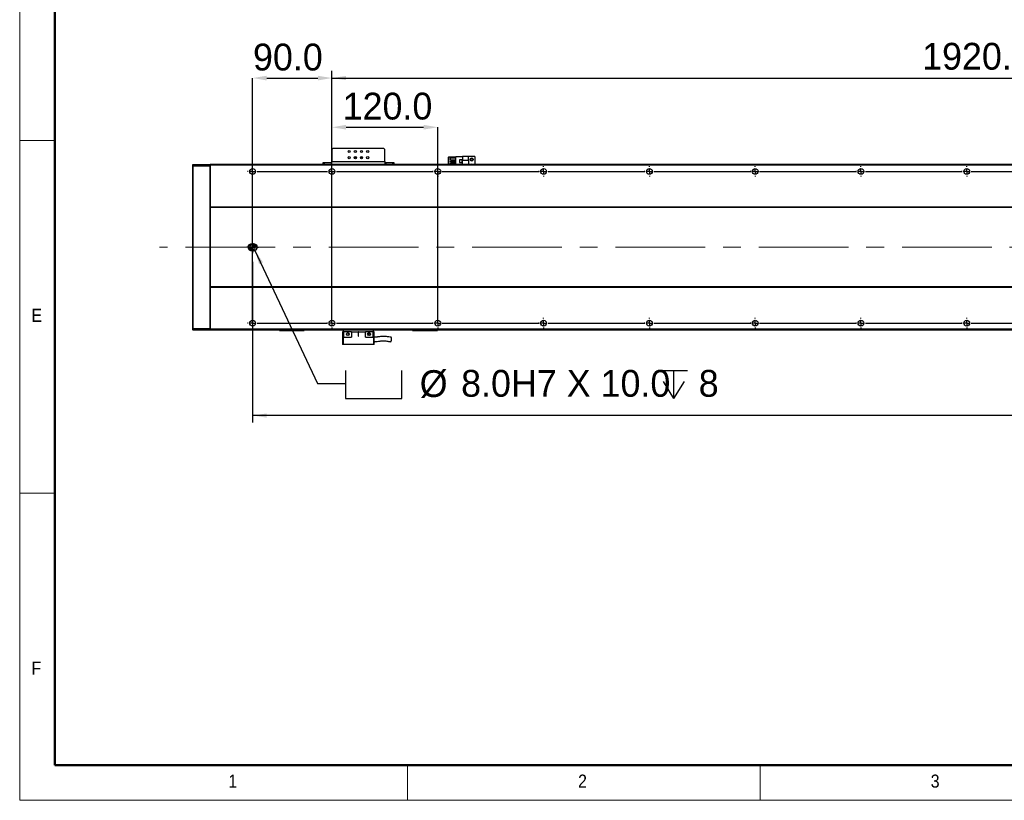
# Model space of a CAD drawing. Header units: millimetres. Extents: x 40 to 3320, y 40 to 2336.
# Tile 1 of 11: x 40 to 1157, y 40 to 925. Entities that reach past the tile are written whole.
import ezdxf

# ---------------------------------------------------------------- set-up
doc = ezdxf.new("R2010")
doc.units = ezdxf.units.MM
doc.header["$LTSCALE"] = 8
doc.header["$PDSIZE"] = -1
doc.linetypes.add('CENTERX2', pattern=[20.32, 12.7, -2.54, 2.54, -2.54])
doc.layers.add('DIMNS', color=7, linetype='Continuous')
doc.styles.add('SLDTEXTSTYLE0', font='Gothic.ttf', dxfattribs={"width": 0.913})
doc.styles.add('SLDTEXTSTYLE7', font='txt')
doc.styles.add('SLDTEXTSTYLE8', font='txt', dxfattribs={"bigfont": 'bigfont'})
doc.dimstyles.new('SLDDIMSTYLE0', dxfattribs={"dimtxt": 30.4, "dimasz": 16, "dimexe": 0, "dimexo": 0.0625, "dimgap": 7.6, "dimtad": 2, "dimdec": 1, "dimrnd": 1e-09, "dimzin": 4, "dimdsep": 46, "dimtxsty": 'SLDTEXTSTYLE7', "dimsah": 1, "dimcen": 0.09, "dimadec": 0, "dimazin": 1, "dimtfac": 1, "dimtdec": 1, "dimtmove": 0, "dimatfit": 0, "dimfxl": 0, "dimfrac": 2, "dimtolj": 1, "dimtzin": 12, "dimarcsym": 0})
doc.dimstyles.new('SLDDIMSTYLE1', dxfattribs={"dimtxt": 30.4, "dimasz": 16, "dimexe": 0, "dimexo": 0.0625, "dimgap": 7.6, "dimtad": 2, "dimdec": 1, "dimrnd": 1e-09, "dimzin": 4, "dimdsep": 46, "dimtxsty": 'SLDTEXTSTYLE7', "dimsah": 1, "dimcen": 0.09, "dimadec": 0, "dimazin": 1, "dimtfac": 1, "dimtdec": 1, "dimtofl": 0, "dimtmove": 0, "dimatfit": 3, "dimfxl": 0, "dimfrac": 2, "dimtolj": 1, "dimtzin": 12, "dimarcsym": 0})
doc.dimstyles.new('SLDDIMSTYLE7', dxfattribs={"dimtxt": 30.4, "dimasz": 16, "dimexe": 0, "dimexo": 0.0625, "dimgap": 7.6, "dimtad": 0, "dimtih": 1, "dimtoh": 1, "dimdec": 1, "dimrnd": 1e-09, "dimzin": 4, "dimdsep": 46, "dimtxsty": 'SLDTEXTSTYLE7', "dimsah": 1, "dimcen": 0, "dimadec": 0, "dimazin": 1, "dimtfac": 1, "dimtdec": 1, "dimtofl": 0, "dimtmove": 0, "dimatfit": 3, "dimfxl": 0, "dimfrac": 2, "dimtolj": 1, "dimtzin": 12, "dimarcsym": 0})

# ---------------------------------------------------------------- blocks, each defined once
blk = doc.blocks.new('_D_23')
at = {"layer": 'DIMNS'}
for p, q in [((394.2, 769), (394.2, 866.8)), ((2314.2, 769), (2314.2, 866.8)), ((394.2, 858.8), (2314.2, 858.8))]:
    blk.add_line(p, q, dxfattribs=at)
for points in [[(394.2, 858.8), (410.2, 856.4), (410.2, 861.2)], [(2314.2, 858.8), (2298.2, 861.2), (2298.2, 856.4)]]:
    blk.add_solid(points, dxfattribs=at)
at = {"layer": 'DIMNS', "char_height": 30.4, "attachment_point": 1}
for s, insert, style in [('1920.0', (1063.6, 898.7), 'SLDTEXTSTYLE7'), ('=16×120.0（PITCH）', (1182.4, 898.7), 'SLDTEXTSTYLE8')]:
    blk.add_mtext(s, dxfattribs=dict(at, insert=insert, style=style))
blk = doc.blocks.new('_D_24')
at = {"layer": 'Defpoints', "color": 0}
for p in [(514.2, 803), (394.2, 758.8), (514.2, 581)]:
    blk.add_point(p, dxfattribs=at)
at = {"layer": 'DIMNS', "color": 0, "lineweight": -2}
for p, q in [((394.2, 758.9), (394.2, 803)), ((410.2, 803), (498.2, 803)), ((514.2, 581), (514.2, 803))]:
    blk.add_line(p, q, dxfattribs=at)
at = {"layer": 'DIMNS', "color": 0}
for points in [[(410.2, 805.7), (410.2, 800.4), (394.2, 803)], [(498.2, 805.7), (498.2, 800.4), (514.2, 803)]]:
    blk.add_solid(points, dxfattribs=at)
at = {"layer": 'DIMNS', "color": 0, "insert": (457.2, 842.2), "char_height": 30.4, "attachment_point": 2, "style": 'SLDTEXTSTYLE7'}
blk.add_mtext('\\A1;120.0', dxfattribs=at)
blk = doc.blocks.new('_D_25')
at = {"layer": 'Defpoints', "color": 0}
for p in [(394.2, 858.8), (304.2, 581), (394.2, 581)]:
    blk.add_point(p, dxfattribs=at)
at = {"layer": 'DIMNS', "color": 0, "lineweight": -2}
for p, q in [((304.2, 581), (304.2, 858.8)), ((320.2, 858.8), (378.2, 858.8)), ((394.2, 581), (394.2, 858.8))]:
    blk.add_line(p, q, dxfattribs=at)
at = {"layer": 'DIMNS', "color": 0}
for points in [[(320.2, 861.4), (320.2, 856.1), (304.2, 858.8)], [(378.2, 861.4), (378.2, 856.1), (394.2, 858.8)]]:
    blk.add_solid(points, dxfattribs=at)
at = {"layer": 'DIMNS', "color": 0, "insert": (344.2, 897.8), "char_height": 30.4, "attachment_point": 2, "style": 'SLDTEXTSTYLE7'}
blk.add_mtext('\\A1;90.0', dxfattribs=at)
blk = doc.blocks.new('_D_26')
at = {"layer": 'DIMNS'}
for p, q in [((304.2, 650.3), (304.2, 468.2)), ((2404.2, 656.8), (2404.2, 468.2)), ((2404.2, 476.2), (304.2, 476.2))]:
    blk.add_line(p, q, dxfattribs=at)
for points in [[(304.2, 476.2), (320.2, 473.8), (320.2, 478.6)], [(2404.2, 476.2), (2388.2, 478.6), (2388.2, 473.8)]]:
    blk.add_solid(points, dxfattribs=at)
at = {"layer": 'DIMNS', "insert": (1287.9, 516.1), "char_height": 30.4, "attachment_point": 1, "style": 'SLDTEXTSTYLE7'}
blk.add_mtext('2100.0', dxfattribs=at)
blk = doc.blocks.new('SW_SYMBOL_HOLE_SPOT')
at = {"layer": 'DIMNS', "color": 0}
for p, q in [((0, 7000), (0, 600)), ((12800, 600), (12800, 7000)), ((0, 600), (12800, 600))]:
    blk.add_line(p, q, dxfattribs=at)
blk = doc.blocks.new('SW_SYMBOL_HOLE_DEPTH')
at = {"layer": 'DIMNS', "color": 0}
for p, q in [((0, 7000), (6400, 7000)), ((3200, 7000), (3200, 600)), ((800, 4440), (3200, 600)), ((5600, 4440), (3200, 600))]:
    blk.add_line(p, q, dxfattribs=at)
blk = doc.blocks.new('_D_29')
at = {"layer": 'DIMNS'}
for p, q in [((306.9, 663.4), (377.7, 512.6)), ((377.7, 512.6), (409.7, 512.6))]:
    blk.add_line(p, q, dxfattribs=at)
blk.add_solid([(306.9, 663.4), (311.5, 647.8), (315.9, 649.9)], dxfattribs=at)
at = {"layer": 'DIMNS', "xscale": 0.004985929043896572, "yscale": 0.004985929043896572, "zscale": 0.004985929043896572}
for name, p in [('SW_SYMBOL_HOLE_SPOT', (409.7, 492.5)), ('SW_SYMBOL_HOLE_DEPTH', (765.7, 492.5))]:
    blk.add_blockref(name, p, dxfattribs=at)
at = {"layer": 'DIMNS', "char_height": 30.4, "attachment_point": 1, "style": 'SLDTEXTSTYLE7'}
for s, insert in [('%%c', (493.7, 527.6)), ('8.0H7 X 10.0', (540.7, 527.9)), ('8', (810.2, 527.9))]:
    blk.add_mtext(s, dxfattribs=dict(at, insert=insert))
blk = doc.blocks.new('SW_CENTERMARKSYMBOL_8')
at = {"layer": 'DIMNS', "color": 0}
for p, q in [((-95.08, 0), (-95.84, 0)), ((-90, 0), (-92.54, 0)), ((-90, 5.08), (-90, 5.84)), ((-90, 0), (-90, 2.54)), ((-90, 0), (-90, -2.54)), ((-90, 0), (-87.46, 0)), ((-84.92, 0), (-5.08, 0)), ((0, 0), (-2.54, 0)), ((0, 5.08), (0, 5.84)), ((0, 0), (0, 2.54)), ((0, 0), (0, -2.54)), ((0, 0), (2.54, 0)), ((5.08, 0), (114.92, 0)), ((120, 5.08), (120, 5.84)), ((120, 0), (120, 2.54)), ((120, 0), (120, 2.54)), ((240, 5.08), (240, 5.84)), ((240, 0), (240, 2.54)), ((240, 0), (240, 2.54)), ((240, 0), (240, 2.54)), ((360, 5.08), (360, 5.84)), ((360, 0), (360, 2.54)), ((360, 0), (360, 2.54)), ((360, 0), (360, 2.54)), ((360, 0), (360, 2.54)), ((480, 5.08), (480, 5.84)), ((480, 0), (480, 2.54)), ((480, 0), (480, 2.54)), ((480, 0), (480, 2.54)), ((480, 0), (480, 2.54)), ((480, 0), (480, 2.54)), ((600, 5.08), (600, 5.84)), ((600, 0), (600, 2.54)), ((600, 0), (600, 2.54)), ((600, 0), (600, 2.54)), ((600, 0), (600, 2.54)), ((600, 0), (600, 2.54)), ((600, 0), (600, 2.54)), ((720, 5.08), (720, 5.84)), ((720, 0), (720, 2.54)), ((720, 0), (720, 2.54)), ((720, 0), (720, 2.54)), ((720, 0), (720, 2.54)), ((720, 0), (720, 2.54)), ((720, 0), (720, 2.54)), ((720, 0), (720, 2.54)), ((114.92, 0), (114.16, 0)), ((120, 0), (117.46, 0)), ((120, 0), (117.46, 0)), ((120, 0), (120, -2.54)), ((120, 0), (122.54, 0)), ((120, 0), (120, -2.54)), ((120, 0), (122.54, 0)), ((120, -5.08), (120, -5.84)), ((125.08, 0), (125.84, 0)), ((125.08, 0), (234.92, 0)), ((234.92, 0), (234.16, 0)), ((240, 0), (237.46, 0)), ((240, 0), (237.46, 0)), ((240, 0), (237.46, 0)), ((240, 0), (240, -2.54)), ((240, 0), (242.54, 0)), ((240, 0), (240, -2.54)), ((240, 0), (242.54, 0)), ((240, 0), (240, -2.54)), ((240, 0), (242.54, 0)), ((240, -5.08), (240, -5.84)), ((245.08, 0), (245.84, 0)), ((245.08, 0), (354.92, 0)), ((354.92, 0), (354.16, 0)), ((360, 0), (357.46, 0)), ((360, 0), (357.46, 0)), ((360, 0), (357.46, 0)), ((360, 0), (357.46, 0)), ((360, 0), (360, -2.54)), ((360, 0), (362.54, 0)), ((360, 0), (360, -2.54)), ((360, 0), (362.54, 0)), ((360, 0), (360, -2.54)), ((360, 0), (362.54, 0)), ((360, 0), (360, -2.54)), ((360, 0), (362.54, 0)), ((360, -5.08), (360, -5.84)), ((365.08, 0), (365.84, 0)), ((365.08, 0), (474.92, 0)), ((474.92, 0), (474.16, 0)), ((480, 0), (477.46, 0)), ((480, 0), (477.46, 0)), ((480, 0), (477.46, 0)), ((480, 0), (477.46, 0)), ((480, 0), (477.46, 0)), ((480, 0), (480, -2.54)), ((480, 0), (482.54, 0)), ((480, 0), (480, -2.54)), ((480, 0), (482.54, 0)), ((480, 0), (480, -2.54)), ((480, 0), (482.54, 0)), ((480, 0), (480, -2.54)), ((480, 0), (482.54, 0)), ((480, 0), (480, -2.54)), ((480, 0), (482.54, 0)), ((480, -5.08), (480, -5.84)), ((485.08, 0), (485.84, 0)), ((485.08, 0), (594.92, 0)), ((594.92, 0), (594.16, 0)), ((600, 0), (597.46, 0)), ((600, 0), (597.46, 0)), ((600, 0), (597.46, 0)), ((600, 0), (597.46, 0)), ((600, 0), (597.46, 0)), ((600, 0), (597.46, 0)), ((600, 0), (600, -2.54)), ((600, 0), (602.54, 0)), ((600, 0), (600, -2.54)), ((600, 0), (602.54, 0)), ((600, 0), (600, -2.54)), ((600, 0), (602.54, 0)), ((600, 0), (600, -2.54)), ((600, 0), (602.54, 0)), ((600, 0), (600, -2.54)), ((600, 0), (602.54, 0)), ((600, 0), (600, -2.54)), ((600, 0), (602.54, 0)), ((600, -5.08), (600, -5.84)), ((605.08, 0), (605.84, 0)), ((605.08, 0), (714.92, 0)), ((714.92, 0), (714.16, 0)), ((720, 0), (717.46, 0)), ((720, 0), (717.46, 0)), ((720, 0), (717.46, 0)), ((720, 0), (717.46, 0)), ((720, 0), (717.46, 0)), ((720, 0), (717.46, 0)), ((720, 0), (717.46, 0)), ((720, 0), (720, -2.54)), ((720, 0), (722.54, 0)), ((720, 0), (720, -2.54)), ((720, 0), (722.54, 0)), ((720, 0), (720, -2.54)), ((720, 0), (722.54, 0)), ((720, 0), (720, -2.54)), ((720, 0), (722.54, 0)), ((720, 0), (720, -2.54)), ((720, 0), (722.54, 0)), ((720, 0), (720, -2.54)), ((720, 0), (722.54, 0)), ((720, 0), (720, -2.54)), ((720, 0), (722.54, 0)), ((720, -5.08), (720, -5.84)), ((725.08, 0), (725.84, 0)), ((725.08, 0), (834.92, 0)), ((-95.08, -172), (-95.84, -172)), ((-90, -172), (-92.54, -172)), ((-90, -172), (-90, -169.46)), ((-90, -172), (-90, -174.54)), ((-90, -172), (-87.46, -172)), ((-90, -177.08), (-90, -177.84)), ((-84.92, -172), (-5.08, -172)), ((0, -172), (-2.54, -172)), ((0, -172), (0, -169.46)), ((0, -172), (0, -174.54)), ((0, -172), (2.54, -172)), ((0, -177.08), (0, -177.84)), ((5.08, -172), (5.84, -172))]:
    blk.add_line(p, q, dxfattribs=at)
blk = doc.blocks.new('SW_CENTERMARKSYMBOL_9')
at = {"layer": 'DIMNS', "color": 0}
for p, q in [((-125.08, 0), (-125.84, 0)), ((-120, 0), (-122.54, 0)), ((-120, 5.08), (-120, 5.84)), ((-120, 0), (-120, 2.54)), ((-120, 0), (-120, -2.54)), ((-120, 0), (-117.46, 0)), ((-114.92, 0), (-5.08, 0)), ((-5.08, 0), (-5.84, 0)), ((0, 0), (-2.54, 0)), ((0, 0), (-2.54, 0)), ((0, 5.08), (0, 5.84)), ((0, 0), (0, 2.54)), ((0, 0), (0, 2.54)), ((0, 0), (0, -2.54)), ((0, 0), (2.54, 0)), ((0, 0), (0, -2.54)), ((0, 0), (2.54, 0)), ((5.08, 0), (5.84, 0)), ((5.08, 0), (114.92, 0)), ((120, 5.08), (120, 5.84)), ((120, 0), (120, 2.54)), ((120, 0), (120, 2.54)), ((120, 0), (120, 2.54)), ((240, 5.08), (240, 5.84)), ((240, 0), (240, 2.54)), ((240, 0), (240, 2.54)), ((240, 0), (240, 2.54)), ((240, 0), (240, 2.54)), ((360, 5.08), (360, 5.84)), ((360, 0), (360, 2.54)), ((360, 0), (360, 2.54)), ((360, 0), (360, 2.54)), ((360, 0), (360, 2.54)), ((360, 0), (360, 2.54)), ((480, 5.08), (480, 5.84)), ((480, 0), (480, 2.54)), ((480, 0), (480, 2.54)), ((480, 0), (480, 2.54)), ((480, 0), (480, 2.54)), ((480, 0), (480, 2.54)), ((480, 0), (480, 2.54)), ((600, 5.08), (600, 5.84)), ((600, 0), (600, 2.54)), ((600, 0), (600, 2.54)), ((600, 0), (600, 2.54)), ((600, 0), (600, 2.54)), ((600, 0), (600, 2.54)), ((600, 0), (600, 2.54)), ((600, 0), (600, 2.54)), ((-120, -5.08), (-120, -5.84)), ((0, -5.08), (0, -5.84)), ((114.92, 0), (114.16, 0)), ((120, 0), (117.46, 0)), ((120, 0), (117.46, 0)), ((120, 0), (117.46, 0)), ((120, 0), (120, -2.54)), ((120, 0), (122.54, 0)), ((120, 0), (120, -2.54)), ((120, 0), (122.54, 0)), ((120, 0), (120, -2.54)), ((120, 0), (122.54, 0)), ((120, -5.08), (120, -5.84)), ((125.08, 0), (125.84, 0)), ((125.08, 0), (234.92, 0)), ((234.92, 0), (234.16, 0)), ((240, 0), (237.46, 0)), ((240, 0), (237.46, 0)), ((240, 0), (237.46, 0)), ((240, 0), (237.46, 0)), ((240, 0), (240, -2.54)), ((240, 0), (242.54, 0)), ((240, 0), (240, -2.54)), ((240, 0), (242.54, 0)), ((240, 0), (240, -2.54)), ((240, 0), (242.54, 0)), ((240, 0), (240, -2.54)), ((240, 0), (242.54, 0)), ((240, -5.08), (240, -5.84)), ((245.08, 0), (245.84, 0)), ((245.08, 0), (354.92, 0)), ((354.92, 0), (354.16, 0)), ((360, 0), (357.46, 0)), ((360, 0), (357.46, 0)), ((360, 0), (357.46, 0)), ((360, 0), (357.46, 0)), ((360, 0), (357.46, 0)), ((360, 0), (360, -2.54)), ((360, 0), (362.54, 0)), ((360, 0), (360, -2.54)), ((360, 0), (362.54, 0)), ((360, 0), (360, -2.54)), ((360, 0), (362.54, 0)), ((360, 0), (360, -2.54)), ((360, 0), (362.54, 0)), ((360, 0), (360, -2.54)), ((360, 0), (362.54, 0)), ((360, -5.08), (360, -5.84)), ((365.08, 0), (365.84, 0)), ((365.08, 0), (474.92, 0)), ((474.92, 0), (474.16, 0)), ((480, 0), (477.46, 0)), ((480, 0), (477.46, 0)), ((480, 0), (477.46, 0)), ((480, 0), (477.46, 0)), ((480, 0), (477.46, 0)), ((480, 0), (477.46, 0)), ((480, 0), (480, -2.54)), ((480, 0), (482.54, 0)), ((480, 0), (480, -2.54)), ((480, 0), (482.54, 0)), ((480, 0), (480, -2.54)), ((480, 0), (482.54, 0)), ((480, 0), (480, -2.54)), ((480, 0), (482.54, 0)), ((480, 0), (480, -2.54)), ((480, 0), (482.54, 0)), ((480, 0), (480, -2.54)), ((480, 0), (482.54, 0)), ((480, -5.08), (480, -5.84)), ((485.08, 0), (485.84, 0)), ((485.08, 0), (594.92, 0)), ((594.92, 0), (594.16, 0)), ((600, 0), (597.46, 0)), ((600, 0), (597.46, 0)), ((600, 0), (597.46, 0)), ((600, 0), (597.46, 0)), ((600, 0), (597.46, 0)), ((600, 0), (597.46, 0)), ((600, 0), (597.46, 0)), ((600, 0), (600, -2.54)), ((600, 0), (602.54, 0)), ((600, 0), (600, -2.54)), ((600, 0), (602.54, 0)), ((600, 0), (600, -2.54)), ((600, 0), (602.54, 0)), ((600, 0), (600, -2.54)), ((600, 0), (602.54, 0)), ((600, 0), (600, -2.54)), ((600, 0), (602.54, 0)), ((600, 0), (600, -2.54)), ((600, 0), (602.54, 0)), ((600, 0), (600, -2.54)), ((600, 0), (602.54, 0)), ((600, -5.08), (600, -5.84)), ((605.08, 0), (605.84, 0)), ((605.08, 0), (714.92, 0))]:
    blk.add_line(p, q, dxfattribs=at)
blk = doc.blocks.new('SW_CENTERMARKSYMBOL_12')
at = {"layer": 'DIMNS', "color": 0}
for p, q in [((-5.08, 0), (-6.54, 0)), ((0, 0), (-2.54, 0)), ((0, 5.08), (0, 6.54)), ((0, 0), (0, 2.54)), ((0, 0), (0, -2.54)), ((0, 0), (2.54, 0)), ((0, -5.08), (0, -6.54)), ((5.08, 0), (6.54, 0))]:
    blk.add_line(p, q, dxfattribs=at)
blk = doc.blocks.new('SW_DOWELSYMBOL_4')
at = {"linetype": 'Continuous', "lineweight": 18}
h = blk.add_hatch(color=0, dxfattribs=at)
edge = h.paths.add_edge_path(flags=0)
edge.add_arc((0, 0), 4, 180, 270)
edge.add_line((0, -4), (0, 0))
edge.add_line((0, 0), (-4, 0))
h = blk.add_hatch(color=0, dxfattribs=at)
edge = h.paths.add_edge_path(flags=0)
edge.add_arc((0, 0), 4, 0, 90)
edge.add_line((0, 4), (0, 0))
edge.add_line((0, 0), (4, 0))
at = {"layer": 'DIMNS', "color": 0}
blk.add_circle((0, 0), 4, dxfattribs=at)
blk = doc.blocks.new('SW_DOWELSYMBOL_5')
at = {"linetype": 'Continuous', "lineweight": 18}
h = blk.add_hatch(color=0, dxfattribs=at)
edge = h.paths.add_edge_path(flags=0)
edge.add_arc((0, 0), 4, 180, 270)
edge.add_line((0, -4), (0, 0))
edge.add_line((0, 0), (-4, 0))
h = blk.add_hatch(color=0, dxfattribs=at)
edge = h.paths.add_edge_path(flags=0)
edge.add_arc((0, 0), 4, 0, 90)
edge.add_line((0, 4), (0, 0))
edge.add_line((0, 0), (4, 0))
at = {"layer": 'DIMNS', "color": 0}
blk.add_circle((0, 0), 4, dxfattribs=at)

msp = doc.modelspace()

# ---------------------------------------------------------------- linework, layer by layer
at = {"color": 7, "linetype": 'Continuous', "lineweight": 18}
for p, q in [((40, 2336), (40, 40)), ((80, 2296), (80, 80)), ((40, 788), (80, 788)), ((80, 388), (40, 388)), ((80, 80), (3280, 80)), ((480, 40), (480, 80)), ((880, 80), (880, 40)), ((984, 80), (3280, 80)), ((40, 40), (3320, 40))]:
    msp.add_line(p, q, dxfattribs=at)
at = {"color": 7, "linetype": 'Continuous', "lineweight": 50}
for p, q in [((80, 2296), (80, 80)), ((80, 80), (3280, 80))]:
    msp.add_line(p, q, dxfattribs=at)
at = {"color": 7, "linetype": 'Continuous', "lineweight": 25}
for p, q in [((395.2145588, 778.7713308), (394.2145419, 777.7713288)), ((394.2145419, 777.7713288), (394.2145419, 763.9713336)), ((453.2145572, 778.7713308), (395.2145588, 778.7713308)), ((454.2145443, 777.7713288), (453.2145572, 778.7713308)), ((454.2145443, 763.9713336), (454.2145443, 777.7713288)), ((236.2145793, 760.6713299), (236.5145695, 760.9713275)), ((236.2145793, 758.8470701), (236.2145793, 760.6713299)), ((236.5145695, 760.9713275), (236.5145695, 758.9713309)), ((236.5145695, 760.9713275), (255.9145701, 760.9713275)), ((255.9145701, 758.9713309), (255.9145701, 760.9713275)), ((256.2145603, 760.6713299), (255.9145701, 760.9713275)), ((2452.2145998, 760.9713275), (256.2145603, 760.9713275)), ((256.2145603, 760.9713275), (256.2145603, 759.9713329)), ((2452.2145998, 759.9713329), (256.2145603, 759.9713329)), ((256.2145603, 759.9713329), (256.2145603, 712.4713298)), ((384.2145514, 760.9713275), (384.2145514, 762.9713315)), ((384.2145514, 762.9713315), (385.2145386, 762.9713315)), ((385.2145386, 762.9713315), (385.2145386, 760.9713275)), ((385.2145386, 762.9713315), (393.2145548, 762.9713315)), ((393.2145548, 762.9713315), (393.2145548, 760.9713275)), ((394.2145419, 762.9713315), (393.2145548, 762.9713315)), ((454.2145443, 763.9713336), (394.2145419, 763.9713336)), ((394.2145419, 760.9713275), (394.2145419, 763.9713336)), ((454.2145443, 763.9713336), (454.2145443, 760.9713275)), ((455.2145612, 762.9713315), (454.2145443, 762.9713315)), ((455.2145612, 762.9713315), (455.2145612, 760.9713275)), ((455.2145612, 762.9713315), (463.2145476, 762.9713315)), ((463.2145476, 760.9713275), (463.2145476, 762.9713315)), ((463.2145476, 762.9713315), (464.2145646, 762.9713315)), ((464.2145646, 762.9713315), (464.2145646, 760.9713275)), ((526.5145612, 769.4713298), (526.2145412, 769.1713322)), ((526.5145612, 769.1713322), (526.2145412, 769.1713322)), ((526.2145412, 760.9713275), (526.2145412, 769.1713322)), ((526.638807, 769.4713298), (526.5145612, 769.1713322)), ((526.5145612, 769.4713298), (526.638807, 769.4713298)), ((530.9145462, 769.1713322), (526.5145612, 769.1713322)), ((526.5145612, 769.1713322), (526.5145612, 760.9713275)), ((526.638807, 769.4713298), (530.9145462, 769.4713298)), ((528.5145354, 766.0313297), (528.5145354, 768.5313273)), ((528.5145354, 768.5313273), (534.714551, 768.5313273)), ((528.5145354, 766.0313297), (534.714551, 766.0313297)), ((528.5145354, 763.4913299), (528.5145354, 764.991333)), ((528.5145354, 764.991333), (534.714551, 764.991333)), ((528.5145354, 763.4913299), (534.714551, 763.4913299)), ((528.5145354, 762.4513332), (534.714551, 762.4513332)), ((528.5145354, 760.9713275), (528.5145354, 762.4513332)), ((530.9145462, 769.4713298), (534.714551, 769.4713298)), ((530.9145462, 768.5313273), (530.9145462, 769.4713298)), ((530.9145462, 764.991333), (530.9145462, 766.0313297)), ((530.9145462, 762.4513332), (530.9145462, 763.4913299)), ((534.714551, 760.9713275), (534.714551, 769.7713274)), ((534.714551, 769.7713274), (542.2645521, 769.7713274)), ((542.0145404, 766.0713319), (538.8145459, 766.0713319)), ((538.8145459, 766.0713319), (538.8145459, 762.8713299)), ((538.8145459, 762.8713299), (542.0145404, 762.8713299)), ((538.9145625, 765.9713302), (538.9145625, 762.9713315)), ((541.9145536, 765.9713302), (538.9145625, 765.9713302)), ((538.9145625, 762.9713315), (541.9145536, 762.9713315)), ((541.9145536, 762.9713315), (541.9145536, 765.9713302)), ((542.0145404, 762.8713299), (542.0145404, 766.0713319)), ((549.2145431, 769.7713274), (542.2645521, 769.7713274)), ((542.2645521, 769.7713274), (542.2645521, 765.4713292)), ((549.2145431, 765.4713292), (542.2645521, 765.4713292)), ((542.2645521, 760.9713275), (542.2645521, 765.4713292)), ((549.2145431, 765.4713292), (549.2145431, 769.7713274)), ((556.2145424, 769.7713274), (549.2145431, 769.7713274)), ((549.2145431, 765.4713292), (549.2145431, 760.9713275)), ((556.2145424, 769.7713274), (556.2145424, 760.9713275)), ((236.2145793, 758.8470701), (236.5145695, 758.9713309)), ((236.2145793, 575.0955913), (236.2145793, 758.8470701)), ((236.5145695, 758.9713309), (236.5145695, 574.9713305)), ((255.9145701, 758.9713309), (236.5145695, 758.9713309)), ((255.9145701, 574.9713305), (255.9145701, 758.9713309)), ((256.2145603, 758.8470701), (255.9145701, 758.9713309)), ((2452.2145998, 712.4713298), (256.2145603, 712.4713298)), ((256.2145603, 712.4713298), (256.2145603, 711.9713288)), ((2452.2145998, 711.9713288), (256.2145603, 711.9713288)), ((256.2145603, 711.9713288), (256.2145603, 621.9713289)), ((305.2145255, 670.9713304), (303.2145512, 670.9713304)), ((303.2145512, 662.9713305), (305.2145255, 662.9713305)), ((2452.2145998, 621.9713289), (256.2145603, 621.9713289)), ((256.2145603, 621.9713289), (256.2145603, 621.4713316)), ((2452.2145998, 621.4713316), (256.2145603, 621.4713316)), ((256.2145603, 621.4713316), (256.2145603, 573.9713285)), ((236.2145793, 573.2713316), (236.2145793, 575.0955913)), ((236.2145793, 575.0955913), (236.5145695, 574.9713305)), ((236.2145793, 573.2713316), (236.5145695, 572.9713339)), ((236.5145695, 574.9713305), (236.5145695, 572.9713339)), ((236.5145695, 574.9713305), (255.9145701, 574.9713305)), ((255.9145701, 572.9713339), (236.5145695, 572.9713339)), ((256.2145603, 575.0955913), (255.9145701, 574.9713305)), ((255.9145701, 572.9713339), (255.9145701, 574.9713305)), ((256.2145603, 573.2713316), (255.9145701, 572.9713339)), ((2452.2145998, 573.9713285), (256.2145603, 573.9713285)), ((256.2145603, 573.9713285), (256.2145603, 572.9713339)), ((2452.2145998, 572.9713339), (256.2145603, 572.9713339)), ((334.7145331, 572.7713305), (334.7145331, 572.9713339)), ((334.7145331, 572.7713305), (335.0145233, 572.4713329)), ((334.7145331, 572.7713305), (335.7145798, 572.7713305)), ((335.8387959, 572.4713329), (335.0145233, 572.4713329)), ((335.7145798, 572.9713339), (335.7145798, 572.7713305)), ((335.8387959, 572.4713329), (335.7145798, 572.7713305)), ((335.7145798, 572.7713305), (361.7145431, 572.7713305)), ((361.5902972, 572.4713329), (335.8387959, 572.4713329)), ((361.5902972, 572.4713329), (361.7145431, 572.7713305)), ((362.41454, 572.4713329), (361.5902972, 572.4713329)), ((361.7145431, 572.7713305), (361.7145431, 572.9713339)), ((361.7145431, 572.7713305), (362.71456, 572.7713305)), ((362.41454, 572.4713329), (362.71456, 572.7713305)), ((362.71456, 572.9713339), (362.71456, 572.7713305)), ((407.4145567, 571.0713316), (406.2145364, 571.0713316)), ((406.2145364, 571.0713316), (406.2145364, 556.6713337)), ((407.2145533, 571.0713316), (407.2145533, 572.9713339)), ((416.2145567, 571.0713316), (407.4145567, 571.0713316)), ((407.4145567, 571.0713316), (407.4145567, 565.0713269)), ((416.2145567, 571.0713316), (423.9645612, 571.0713316)), ((416.2145567, 571.0713316), (416.2145567, 565.0713269)), ((424.4645548, 571.0713316), (423.9645612, 571.0713316)), ((423.9645612, 571.0713316), (423.9645612, 566.3213331)), ((424.4645548, 571.0713316), (432.2145593, 571.0713316)), ((424.4645548, 566.3213331), (424.4645548, 571.0713316)), ((432.2145593, 565.0713269), (432.2145593, 571.0713316)), ((441.0145593, 571.0713316), (432.2145593, 571.0713316)), ((441.0145593, 565.0713269), (441.0145593, 571.0713316)), ((442.2145498, 571.0713316), (441.0145593, 571.0713316)), ((441.2145626, 571.0713316), (441.2145626, 572.9713339)), ((442.2145498, 556.6713337), (442.2145498, 571.0713316)), ((485.714556, 572.7713305), (485.714556, 572.9713339)), ((485.714556, 572.7713305), (486.0145461, 572.4713329)), ((485.714556, 572.7713305), (486.7145431, 572.7713305)), ((486.8388188, 572.4713329), (486.0145461, 572.4713329)), ((486.7145431, 572.9713339), (486.7145431, 572.7713305)), ((486.7145431, 572.7713305), (512.7145362, 572.7713305)), ((486.8388188, 572.4713329), (486.7145431, 572.7713305)), ((512.5902903, 572.4713329), (486.8388188, 572.4713329)), ((512.5902903, 572.4713329), (512.7145362, 572.7713305)), ((513.4145629, 572.4713329), (512.5902903, 572.4713329)), ((512.7145362, 572.7713305), (512.7145362, 572.9713339)), ((512.7145362, 572.7713305), (513.7145531, 572.7713305)), ((513.4145629, 572.4713329), (513.7145531, 572.7713305)), ((513.7145531, 572.9713339), (513.7145531, 572.7713305)), ((407.4145567, 565.0713269), (407.2145533, 565.0713269)), ((407.2145533, 556.6713337), (407.2145533, 565.0713269)), ((407.4145567, 565.0713269), (416.2145567, 565.0713269)), ((432.2145593, 565.0713269), (441.0145593, 565.0713269)), ((437.2238231, 569.1225503), (437.3551023, 568.7185425)), ((441.2145626, 565.0713269), (441.0145593, 565.0713269)), ((441.2145626, 565.0713269), (441.2145626, 556.6713337)), ((407.2145533, 556.6713337), (406.2145364, 556.6713337)), ((441.2145626, 556.6713337), (407.2145533, 556.6713337)), ((442.2145498, 556.6713337), (441.2145626, 556.6713337))]:
    msp.add_line(p, q, dxfattribs=at)
at = {"color": 8, "linetype": 'Continuous', "lineweight": 25}
for p, q in [((421.9645572, 768.4713278), (419.4645595, 768.4713278)), ((428.9645564, 768.4713278), (426.4645588, 768.4713278))]:
    msp.add_line(p, q, dxfattribs=at)
at = {"color": 7, "linetype": 'Continuous', "lineweight": 25}
for centre, radius in [((413.7145502, 775.4713306), 1.25), ((420.7145502, 775.4713306), 1.25), ((427.7145502, 775.4713306), 1.25), ((434.7145502, 775.4713306), 1.25), ((413.7145502, 768.4713306), 1.25), ((420.7145502, 768.4713306), 1.25), ((427.7145502, 768.4713306), 1.25), ((434.7145502, 768.4713306), 1.25), ((552.7145502, 766.4713306), 1.75), ((552.7145502, 766.4713306), 1.25), ((304.2145502, 752.9713306), 3.3), ((394.2145502, 752.9713306), 3.3), ((514.2145502, 752.9713306), 3.3), ((634.2145502, 752.9713306), 3.3), ((754.2145502, 752.9713306), 3.3), ((874.2145502, 752.9713306), 3.3), ((994.2145502, 752.9713306), 3.3), ((1114.2145502, 752.9713306), 3.3), ((304.2145502, 580.9713306), 3.3), ((394.2145502, 580.9713306), 3.3), ((514.2145502, 580.9713306), 3.3), ((634.2145502, 580.9713306), 3.3), ((754.2145502, 580.9713306), 3.3), ((874.2145502, 580.9713306), 3.3), ((994.2145502, 580.9713306), 3.3), ((1114.2145502, 580.9713306), 3.3), ((412.2145502, 568.5713306), 1.6), ((436.2145502, 568.5713306), 1.6)]:
    msp.add_circle(centre, radius, dxfattribs=at)
for centre, radius, start, end in [((552.7145502, 759.4713306), 1.75, 58.9972808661, 121.0027191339), ((303.2145502, 666.9713306), 4, 90, 270), ((305.2145502, 666.9713306), 4, 270, 90), ((424.2145502, 566.3213306), 0.25, 180, 0)]:
    msp.add_arc(centre, radius, start, end, dxfattribs=at)
for points, knots in [([(412.1961903, 569.8708046), (412.3380642, 569.8437663), (412.6211944, 569.7898074), (412.9747479, 569.5371321), (413.1540942, 569.288145), (413.2155406, 569.1422427), (413.223834, 569.1225503)], [0, 0, 0, 0, 0.32231323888, 0.64322344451, 0.95184577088, 1, 1, 1, 1]), ([(436.2145376, 569.7213311), (436.0985696, 569.711122), (435.8666304, 569.6907035), (435.5503217, 569.5304191), (435.2943424, 569.2905082), (435.121988, 568.9832398), (435.0488474, 568.6391155), (435.0815782, 568.2886724), (435.2172776, 567.9639622), (435.4435321, 567.6943957), (435.7398431, 567.5045006), (436.0792663, 567.4115198), (436.4310123, 567.4238888), (436.7629514, 567.5404811), (437.0456118, 567.7507717), (437.2507948, 568.0353467), (437.3692439, 568.3695781), (437.3598162, 568.6022202), (437.3551023, 568.7185425)], [0, 0, 0, 0, 0.0624977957, 0.1249972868, 0.1874966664, 0.2499950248, 0.312495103, 0.3749940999, 0.4374955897, 0.4999943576, 0.5624959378, 0.6249971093, 0.6874980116, 0.7499974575, 0.8124992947, 0.8749995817, 0.9374991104, 1, 1, 1, 1]), ([(435.5926824, 569.5230488), (435.6602596, 569.5681342), (435.8459036, 569.6919899), (436.0712322, 569.7099248), (436.2145376, 569.7213311)], [0, 0, 0, 0, 0.36401569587, 1, 1, 1, 1]), ([(435.5926824, 569.5230488), (435.6602597, 569.5681342), (435.8459037, 569.6919899), (436.0712322, 569.7099248), (436.2145376, 569.7213311)], [0, 0, 0, 0, 0.3640155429, 1, 1, 1, 1]), ([(435.5926824, 569.5230488), (435.6602596, 569.5681342), (435.8459036, 569.6919899), (436.0712322, 569.7099248), (436.2145376, 569.7213311)], [0, 0, 0, 0, 0.36401569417, 1, 1, 1, 1]), ([(435.5926824, 569.5230488), (435.6602596, 569.5681342), (435.8459036, 569.6919899), (436.0712322, 569.7099248), (436.2145376, 569.7213311)], [0, 0, 0, 0, 0.36401569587, 1, 1, 1, 1]), ([(435.775013, 569.6252335), (435.792597, 569.6354089), (435.9237124, 569.7112819), (436.0795765, 569.7166676), (436.2145376, 569.7213311)], [0, 0, 0, 0, 0.1341109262, 1, 1, 1, 1]), ([(436.1961794, 569.8708046), (436.338065, 569.8437698), (436.6212009, 569.7898213), (436.9747389, 569.5371208), (437.1540833, 569.2881451), (437.2155296, 569.1422427), (437.2238231, 569.1225503)], [0, 0, 0, 0, 0.3223338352, 0.6432245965, 0.9518459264, 1, 1, 1, 1]), ([(413.3550835, 568.7185425), (413.3743575, 568.5899812), (413.4130932, 568.3316065), (413.3062223, 567.9414053), (413.0841029, 567.5955805), (412.7482028, 567.329118), (412.3302883, 567.178519), (411.8726654, 567.1712204), (411.4377001, 567.3021973), (411.2063969, 567.4843918), (411.0977065, 567.5700057)], [0, 0, 0, 0, 0.1147372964, 0.230591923, 0.3509262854, 0.4758248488, 0.6054507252, 0.7393978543, 0.8775419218, 1, 1, 1, 1]), ([(437.3551023, 568.7185425), (437.3743637, 568.589981), (437.4130741, 568.3316051), (437.3062136, 567.9414054), (437.0840913, 567.5955805), (436.748192, 567.329118), (436.3302772, 567.178519), (435.8726545, 567.1712204), (435.4376892, 567.3021973), (435.206386, 567.4843918), (435.0976956, 567.5700057)], [0, 0, 0, 0, 0.1147366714, 0.2305913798, 0.3509258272, 0.4758244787, 0.6054504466, 0.7393976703, 0.8775418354, 1, 1, 1, 1]), ([(461.5271103, 564.8635674), (460.5570399, 565.0184488), (458.7462008, 565.3075671), (456.2774242, 565.6912386), (454.2187663, 565.8599971), (452.3648897, 565.8988853), (450.3322173, 565.8181665), (448.5008782, 565.6113673), (446.9902095, 565.3939219), (445.9804785, 565.2428611), (444.9379114, 565.0913444), (443.8750967, 564.9725153), (442.9572474, 564.8950455), (442.4079655, 564.9284052), (442.2145498, 564.9401519)], [0, 0, 0, 0, 0.1557751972, 0.2907869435, 0.3967690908, 0.4749909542, 0.5735889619, 0.7047468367, 0.7546884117, 0.8070862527, 0.8612074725, 0.9159542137, 0.9704053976, 1, 1, 1, 1]), ([(442.2145498, 559.9549461), (442.4497084, 559.9465301), (443.1675269, 559.9208405), (444.312857, 560.0090119), (445.9943094, 560.20216), (447.6935466, 560.4707901), (449.3703398, 560.7007346), (450.8184788, 560.8460362), (452.5051456, 560.9316277), (454.4154624, 560.8687186), (456.4533484, 560.644507), (458.5629192, 560.2871704), (460.1099659, 560.0497603), (460.9563363, 559.9198762)], [0, 0, 0, 0, 0.0368682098, 0.112539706, 0.1785183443, 0.3028051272, 0.3842704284, 0.444529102, 0.530287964, 0.6473399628, 0.7447474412, 0.8603544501, 1, 1, 1, 1]), ([(460.9619391, 559.9645648), (460.9964642, 559.9506012), (461.0945121, 559.9109461), (461.2872158, 560.1777524), (461.5016709, 560.6763077), (461.6893761, 561.3729408), (461.8295323, 562.1794089), (461.907081, 563.0185924), (461.9111918, 563.7985891), (461.8377708, 564.4146774), (461.7058385, 564.802939), (461.5828917, 564.8333342), (461.5269017, 564.8471761)], [0, 0, 0, 0, 0.0574058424, 0.1630267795, 0.2664668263, 0.369977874, 0.4747887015, 0.5815855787, 0.6902317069, 0.7997763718, 0.9088180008, 1, 1, 1, 1])]:
    msp.add_open_spline(points, degree=3, knots=knots, dxfattribs=at)
at = {"layer": 'DIMNS', "linetype": 'CENTERX2', "lineweight": 18}
msp.add_line((2443.0145502, 666.9713306), (198.724453, 666.9713306), dxfattribs=at)

# ---------------------------------------------------------------- block references
at = {"layer": 'DIMNS'}
for name, p in [('SW_CENTERMARKSYMBOL_8', (394.2145502, 752.9713306)), ('SW_CENTERMARKSYMBOL_12', (304.2145502, 666.9713306)), ('SW_DOWELSYMBOL_4', (303.2145502, 666.9713306)), ('SW_DOWELSYMBOL_5', (305.2145502, 666.9713306)), ('SW_CENTERMARKSYMBOL_9', (514.2145502, 580.9713306))]:
    msp.add_blockref(name, p, dxfattribs=at)

# ---------------------------------------------------------------- texts
at = {"color": 7, "linetype": 'Continuous', "lineweight": 0, "char_height": 14.8166667, "attachment_point": 1, "style": 'SLDTEXTSTYLE0'}
for s, insert in [('E', (53.3333333, 597.1704528)), ('F', (53.3333333, 197.1704528)), ('1', (276.6666667, 69.1704848)), ('2', (673.3333333, 69.1704848)), ('3', (1073.3333333, 69.1704848))]:
    msp.add_mtext(s, dxfattribs=dict(at, insert=insert))

# ---------------------------------------------------------------- dimensions: what is measured, and where the dimension line sits
at = {"layer": 'DIMNS'}
for base, p1, p2, dimstyle, picture, middle in [((394.2145502, 858.7713306), (304.2145502, 580.9713306), (394.2145502, 580.9713306), 'SLDDIMSTYLE0', '_D_25', (344.1890959, 858.7713306)), ((514.2145502, 803.0263055), (394.2145502, 758.8113306), (514.2145502, 580.9713306), 'SLDDIMSTYLE0', '_D_24', (457.170497, 803.0263055)), ((304.2145502, 476.1712275), (2404.2145502, 666.9713306), (304.2145502, 660.4313306), 'SLDDIMSTYLE1', '_D_26', (1347.3100438, 476.1712275))]:
    dim = msp.add_linear_dim(base=base, p1=p1, p2=p2, dimstyle=dimstyle, dxfattribs=at)
    dim.commit()
    dim.dimension.update_dxf_attribs({"geometry": picture, "text_midpoint": middle, "dimtype": 160})
dim = msp.add_linear_dim(base=(2314.2145502, 858.7713306), p1=(394.2145502, 758.8113306), p2=(2314.2145502, 758.8113306), text='<>=16×120.0（PITCH）', dimstyle='SLDDIMSTYLE1', dxfattribs=at)
dim.commit()
dim.dimension.update_dxf_attribs({"geometry": '_D_23', "text_midpoint": (1313.2862208, 858.7713306), "dimtype": 160})
dim = msp.add_radius_dim(center=(305.2145502, 666.9713306), mpoint=(306.9139788, 663.3502889), text='{\\fGDT;v}%%c<>H7 X 10.0{\\fGDT;x}8\\P', dimstyle='SLDDIMSTYLE7', override={"dimpost": '<>'}, dxfattribs=at)
dim.commit()
dim.dimension.update_dxf_attribs({"geometry": '_D_29', "text_midpoint": (620.9315383, 512.5841256), "dimtype": 164})

doc.saveas('drawing.dxf')
